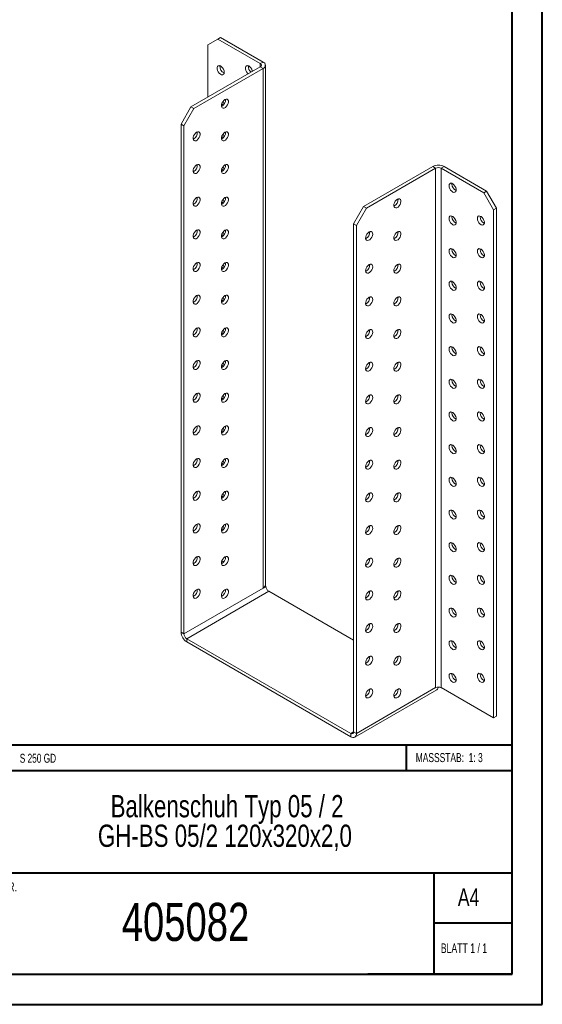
# Model space of a CAD drawing. Header units: millimetres. Extents: x 0 to 210, y 0 to 297.
# Tile 2 of 3: x 123 to 210, y 0 to 164. Entities that reach past the tile are written whole.
import ezdxf

# ---------------------------------------------------------------- set-up
doc = ezdxf.new("R2010")
doc.units = ezdxf.units.MM
doc.styles.add('SLDTEXTSTYLE0', font='TXT', dxfattribs={"width": 0.75})
doc.styles.add('SLDTEXTSTYLE1', font='TXT', dxfattribs={"width": 0.681818})
doc.styles.add('SLDTEXTSTYLE2', font='TXT', dxfattribs={"width": 0.7})
doc.styles.add('SLDTEXTSTYLE3', font='TXT', dxfattribs={"width": 0.6875})

# ---------------------------------------------------------------- blocks, each defined once
blk = doc.blocks.new('SW_NOTE_1')
at = {"color": 0, "linetype": 'Continuous', "lineweight": 0, "char_height": 3.7042, "attachment_point": 2, "style": 'SLDTEXTSTYLE0'}
for s, insert in [('Balkenschuh Typ 05 / 2', (26.74, 4.77)), ('GH-BS 05/2 120x320x2,0', (26.38, -0.16))]:
    blk.add_mtext(s, dxfattribs=dict(at, insert=insert))

msp = doc.modelspace()

# ---------------------------------------------------------------- linework, layer by layer
at = {"color": 7, "linetype": 'Continuous', "lineweight": 40}
for p, q in [((210.08, 0.21), (210.08, 297.21)), ((205.08, 5.21), (205.08, 292.21)), ((205.08, 43.37), (10.11, 43.37)), ((187.47, 39.12), (187.47, 43.37)), ((205.08, 39.12), (108.91, 39.12)), ((108.91, 22.12), (205.08, 22.12)), ((192.08, 5.21), (192.08, 22.21)), ((205.08, 13.71), (192.08, 13.71)), ((10.08, 5.21), (205.08, 5.21)), ((205.08, 5.21), (180.99, 5.21)), ((0.08, 0.21), (210.08, 0.21))]:
    msp.add_line(p, q, dxfattribs=at)
at = {"color": 7, "linetype": 'Continuous', "lineweight": 15}
for p, q in [((156, 161.02), (154.35, 160.06)), ((156.47, 161.29), (156, 161.02)), ((163.07, 156.94), (156, 161.02)), ((163.54, 157.21), (156.47, 161.29)), ((154.35, 160.06), (154.35, 151.36)), ((151.52, 149.72), (163.07, 156.39)), ((151.99, 149.45), (163.54, 156.12)), ((163.07, 156.94), (163.54, 157.21)), ((163.07, 156.94), (163.07, 156.39)), ((163.07, 156.39), (163.54, 156.12)), ((163.54, 69.57), (163.54, 156.12)), ((163.93, 70.11), (163.93, 156.66)), ((149.87, 146.87), (151.52, 149.72)), ((151.99, 149.45), (150.34, 146.59)), ((151.52, 149.72), (151.99, 149.45)), ((150.34, 146.59), (149.87, 146.87)), ((149.87, 62.22), (149.87, 146.87)), ((150.34, 61.95), (150.34, 146.59)), ((180.28, 133.12), (191.83, 139.79)), ((180.75, 132.85), (192.3, 139.52)), ((192.3, 139.52), (191.83, 139.79)), ((192.3, 139.52), (192.3, 52.97)), ((193.24, 139.52), (193.71, 139.79)), ((193.24, 52.97), (193.24, 139.52)), ((200.31, 135.44), (193.24, 139.52)), ((200.78, 135.71), (193.71, 139.79)), ((195.01, 136.87), (195.02, 136.98)), ((200.31, 135.44), (200.78, 135.71)), ((201.96, 132.58), (200.31, 135.44)), ((200.78, 135.71), (202.43, 132.85)), ((178.63, 130.27), (180.28, 133.12)), ((180.28, 133.12), (180.75, 132.85)), ((180.75, 132.85), (179.1, 129.99)), ((195.01, 131.42), (195.02, 131.54)), ((199.72, 131.42), (199.73, 131.54)), ((202.43, 132.85), (201.96, 132.58)), ((201.96, 47.93), (201.96, 132.58)), ((202.43, 48.2), (202.43, 132.85)), ((179.1, 129.99), (178.63, 130.27)), ((178.63, 45.62), (178.63, 130.27)), ((179.1, 45.35), (179.1, 129.99)), ((195.01, 125.98), (195.02, 126.1)), ((199.72, 125.98), (199.73, 126.1)), ((195.01, 120.53), (195.02, 120.65)), ((199.72, 120.53), (199.73, 120.65)), ((195.01, 115.09), (195.02, 115.21)), ((199.72, 115.09), (199.73, 115.21)), ((195.01, 109.65), (195.02, 109.77)), ((199.72, 109.65), (199.73, 109.77)), ((195.01, 104.2), (195.02, 104.32)), ((199.72, 104.2), (199.73, 104.32)), ((195.01, 98.76), (195.02, 98.88)), ((199.72, 98.76), (199.73, 98.88)), ((195.01, 93.32), (195.02, 93.44)), ((199.72, 93.32), (199.73, 93.44)), ((195.01, 87.87), (195.02, 87.99)), ((199.72, 87.87), (199.73, 87.99)), ((195.01, 82.43), (195.02, 82.55)), ((199.72, 82.43), (199.73, 82.55)), ((195.01, 76.99), (195.02, 77.1)), ((199.72, 76.99), (199.73, 77.1)), ((156.66, 74.08), (156.99, 73.89)), ((195.01, 71.54), (195.02, 71.66)), ((199.72, 71.54), (199.73, 71.66)), ((163.54, 69.57), (150.34, 61.95)), ((150.81, 61.13), (164.48, 69.02)), ((164.01, 69.84), (163.54, 69.57)), ((164.01, 69.84), (163.89, 69.91)), ((178.63, 60.86), (164.48, 69.02)), ((195.01, 66.1), (195.02, 66.22)), ((199.72, 66.1), (199.73, 66.22)), ((150.34, 61.95), (149.87, 62.22)), ((150.81, 61.13), (178.15, 45.35)), ((150.81, 61.13), (150.81, 60.59)), ((195.01, 60.65), (195.02, 60.77)), ((199.72, 60.66), (199.73, 60.77)), ((150.81, 60.59), (178.15, 44.8)), ((195.01, 55.21), (195.02, 55.33)), ((199.72, 55.21), (199.73, 55.33)), ((178.82, 44.74), (192.49, 52.63)), ((179.1, 45.35), (192.3, 52.97)), ((193.24, 52.97), (201.96, 47.93)), ((202.43, 48.2), (201.96, 47.93)), ((178.63, 45.62), (178.15, 45.35)), ((178.15, 45.35), (178.15, 44.8)), ((178.63, 45.62), (179.1, 45.35))]:
    msp.add_line(p, q, dxfattribs=at)
at = {"color": 7, "linetype": 'Continuous', "lineweight": 15, "flags": 128}
for points in [[(157.06, 155.51), (157.03, 155.75), (156.93, 156), (156.79, 156.23), (156.61, 156.42), (156.42, 156.55), (156.23, 156.61), (156.07, 156.58), (155.95, 156.47), (155.89, 156.29), (155.89, 156.07), (155.95, 155.82), (156.07, 155.58), (156.23, 155.36), (156.42, 155.2), (156.61, 155.1), (156.79, 155.09), (156.93, 155.16), (157.03, 155.3), (157.06, 155.51)], [(161.76, 155.64), (161.74, 155.75), (161.65, 156), (161.51, 156.23), (161.33, 156.42), (161.14, 156.55), (160.95, 156.61), (160.78, 156.58), (160.67, 156.47), (160.6, 156.29), (160.6, 156.07), (160.67, 155.82), (160.78, 155.58), (160.95, 155.36), (161.08, 155.24)], [(157.18, 150.95), (156.99, 150.8), (156.81, 150.6), (156.68, 150.36), (156.61, 150.11), (156.59, 149.87), (156.64, 149.68), (156.74, 149.56), (156.9, 149.51), (157.08, 149.54), (157.27, 149.65), (157.46, 149.83), (157.61, 150.06), (157.72, 150.31), (157.76, 150.55), (157.75, 150.76), (157.67, 150.92), (157.54, 151.01), (157.37, 151.02), (157.18, 150.95)], [(152.46, 145.51), (152.27, 145.36), (152.1, 145.15), (151.97, 144.91), (151.89, 144.66), (151.88, 144.43), (151.92, 144.24), (152.03, 144.11), (152.18, 144.06), (152.37, 144.1), (152.56, 144.21), (152.74, 144.39), (152.9, 144.61), (153, 144.86), (153.05, 145.11), (153.03, 145.32), (152.96, 145.48), (152.82, 145.57), (152.65, 145.58), (152.46, 145.51)], [(157.18, 145.5), (156.99, 145.36), (156.81, 145.15), (156.68, 144.91), (156.61, 144.66), (156.59, 144.43), (156.64, 144.24), (156.74, 144.11), (156.9, 144.06), (157.08, 144.1), (157.27, 144.21), (157.46, 144.39), (157.61, 144.61), (157.72, 144.86), (157.76, 145.11), (157.75, 145.32), (157.67, 145.48), (157.54, 145.57), (157.37, 145.58), (157.18, 145.5)], [(152.46, 140.06), (152.27, 139.91), (152.1, 139.71), (151.97, 139.47), (151.89, 139.22), (151.88, 138.99), (151.92, 138.8), (152.03, 138.67), (152.18, 138.62), (152.37, 138.65), (152.56, 138.77), (152.74, 138.94), (152.9, 139.17), (153, 139.42), (153.05, 139.66), (153.03, 139.88), (152.96, 140.04), (152.82, 140.13), (152.65, 140.14), (152.46, 140.06)], [(157.18, 140.06), (156.99, 139.91), (156.81, 139.71), (156.68, 139.47), (156.61, 139.22), (156.59, 138.99), (156.64, 138.8), (156.74, 138.67), (156.9, 138.62), (157.08, 138.65), (157.27, 138.77), (157.46, 138.94), (157.61, 139.17), (157.72, 139.42), (157.76, 139.66), (157.75, 139.88), (157.67, 140.04), (157.54, 140.13), (157.37, 140.13), (157.18, 140.06)], [(194.54, 136.59), (194.57, 136.8), (194.66, 136.94), (194.8, 137.01), (194.98, 137), (195.17, 136.9), (195.36, 136.74), (195.52, 136.52), (195.64, 136.28), (195.71, 136.03), (195.71, 135.81), (195.64, 135.63), (195.52, 135.52), (195.36, 135.49), (195.17, 135.55), (194.98, 135.68), (194.8, 135.87), (194.66, 136.1), (194.57, 136.35), (194.54, 136.59)], [(152.46, 134.62), (152.27, 134.47), (152.1, 134.27), (151.97, 134.02), (151.89, 133.77), (151.88, 133.54), (151.92, 133.35), (152.03, 133.23), (152.18, 133.18), (152.37, 133.21), (152.56, 133.32), (152.74, 133.5), (152.9, 133.73), (153, 133.98), (153.05, 134.22), (153.03, 134.43), (152.96, 134.59), (152.82, 134.68), (152.65, 134.69), (152.46, 134.62)], [(157.18, 134.62), (156.99, 134.47), (156.81, 134.27), (156.68, 134.02), (156.61, 133.77), (156.59, 133.54), (156.64, 133.35), (156.74, 133.23), (156.9, 133.18), (157.08, 133.21), (157.27, 133.32), (157.46, 133.5), (157.61, 133.73), (157.72, 133.98), (157.76, 134.22), (157.75, 134.43), (157.67, 134.59), (157.54, 134.68), (157.37, 134.69), (157.18, 134.62)], [(185.93, 134.35), (185.74, 134.2), (185.57, 134), (185.44, 133.76), (185.36, 133.5), (185.35, 133.27), (185.39, 133.08), (185.5, 132.96), (185.65, 132.91), (185.84, 132.94), (186.03, 133.05), (186.21, 133.23), (186.37, 133.46), (186.47, 133.71), (186.52, 133.95), (186.5, 134.16), (186.43, 134.32), (186.29, 134.41), (186.12, 134.42), (185.93, 134.35)], [(194.54, 131.15), (194.57, 131.35), (194.66, 131.5), (194.8, 131.57), (194.98, 131.55), (195.17, 131.46), (195.36, 131.3), (195.52, 131.08), (195.64, 130.83), (195.71, 130.59), (195.71, 130.36), (195.64, 130.19), (195.52, 130.08), (195.36, 130.05), (195.17, 130.1), (194.98, 130.23), (194.8, 130.43), (194.66, 130.66), (194.57, 130.91), (194.54, 131.15)], [(199.25, 131.15), (199.28, 131.35), (199.37, 131.5), (199.52, 131.57), (199.69, 131.55), (199.89, 131.46), (200.08, 131.3), (200.24, 131.08), (200.36, 130.83), (200.42, 130.59), (200.42, 130.36), (200.36, 130.19), (200.24, 130.08), (200.08, 130.05), (199.89, 130.1), (199.69, 130.23), (199.52, 130.43), (199.37, 130.66), (199.28, 130.91), (199.25, 131.15)], [(152.46, 129.17), (152.27, 129.03), (152.1, 128.82), (151.97, 128.58), (151.89, 128.33), (151.88, 128.1), (151.92, 127.91), (152.03, 127.78), (152.18, 127.73), (152.37, 127.77), (152.56, 127.88), (152.74, 128.06), (152.9, 128.28), (153, 128.53), (153.05, 128.78), (153.03, 128.99), (152.96, 129.15), (152.82, 129.24), (152.65, 129.25), (152.46, 129.17)], [(157.18, 129.17), (156.99, 129.03), (156.81, 128.82), (156.68, 128.58), (156.61, 128.33), (156.59, 128.1), (156.64, 127.91), (156.74, 127.78), (156.9, 127.73), (157.08, 127.77), (157.27, 127.88), (157.46, 128.06), (157.61, 128.28), (157.72, 128.53), (157.76, 128.78), (157.75, 128.99), (157.67, 129.15), (157.54, 129.24), (157.37, 129.25), (157.18, 129.17)], [(181.22, 128.9), (181.03, 128.76), (180.86, 128.55), (180.73, 128.31), (180.65, 128.06), (180.63, 127.83), (180.68, 127.64), (180.78, 127.51), (180.94, 127.46), (181.12, 127.5), (181.32, 127.61), (181.5, 127.79), (181.65, 128.01), (181.76, 128.26), (181.81, 128.51), (181.79, 128.72), (181.71, 128.88), (181.58, 128.97), (181.41, 128.98), (181.22, 128.9)], [(185.93, 128.9), (185.74, 128.76), (185.57, 128.55), (185.44, 128.31), (185.36, 128.06), (185.35, 127.83), (185.39, 127.64), (185.5, 127.51), (185.65, 127.46), (185.84, 127.5), (186.03, 127.61), (186.21, 127.79), (186.37, 128.01), (186.47, 128.26), (186.52, 128.51), (186.5, 128.72), (186.43, 128.88), (186.29, 128.97), (186.12, 128.98), (185.93, 128.9)], [(194.54, 125.71), (194.57, 125.91), (194.66, 126.05), (194.8, 126.12), (194.98, 126.11), (195.17, 126.02), (195.36, 125.85), (195.52, 125.64), (195.64, 125.39), (195.71, 125.14), (195.71, 124.92), (195.64, 124.74), (195.52, 124.63), (195.36, 124.61), (195.17, 124.66), (194.98, 124.79), (194.8, 124.98), (194.66, 125.22), (194.57, 125.47), (194.54, 125.71)], [(199.25, 125.71), (199.28, 125.91), (199.37, 126.05), (199.52, 126.12), (199.69, 126.11), (199.89, 126.02), (200.08, 125.85), (200.24, 125.64), (200.36, 125.39), (200.42, 125.14), (200.42, 124.92), (200.36, 124.74), (200.24, 124.64), (200.08, 124.61), (199.89, 124.66), (199.69, 124.79), (199.52, 124.98), (199.37, 125.22), (199.28, 125.47), (199.25, 125.71)], [(152.46, 123.73), (152.27, 123.58), (152.1, 123.38), (151.97, 123.14), (151.89, 122.89), (151.88, 122.66), (151.92, 122.47), (152.03, 122.34), (152.18, 122.29), (152.37, 122.32), (152.56, 122.44), (152.74, 122.61), (152.9, 122.84), (153, 123.09), (153.05, 123.33), (153.03, 123.55), (152.96, 123.71), (152.82, 123.8), (152.65, 123.8), (152.46, 123.73)], [(157.18, 123.73), (156.99, 123.58), (156.81, 123.38), (156.68, 123.14), (156.61, 122.89), (156.59, 122.65), (156.64, 122.47), (156.74, 122.34), (156.9, 122.29), (157.08, 122.32), (157.27, 122.43), (157.46, 122.61), (157.61, 122.84), (157.72, 123.09), (157.76, 123.33), (157.75, 123.55), (157.67, 123.71), (157.54, 123.8), (157.37, 123.8), (157.18, 123.73)], [(181.22, 123.46), (181.03, 123.31), (180.86, 123.11), (180.73, 122.87), (180.65, 122.62), (180.63, 122.39), (180.68, 122.2), (180.78, 122.07), (180.94, 122.02), (181.12, 122.05), (181.32, 122.17), (181.5, 122.34), (181.65, 122.57), (181.76, 122.82), (181.81, 123.06), (181.79, 123.28), (181.71, 123.44), (181.58, 123.53), (181.41, 123.53), (181.22, 123.46)], [(185.93, 123.46), (185.74, 123.31), (185.57, 123.11), (185.44, 122.87), (185.36, 122.62), (185.35, 122.39), (185.39, 122.2), (185.5, 122.07), (185.65, 122.02), (185.84, 122.05), (186.03, 122.17), (186.21, 122.34), (186.37, 122.57), (186.47, 122.82), (186.52, 123.06), (186.5, 123.28), (186.43, 123.44), (186.29, 123.53), (186.12, 123.53), (185.93, 123.46)], [(194.54, 120.26), (194.57, 120.46), (194.66, 120.61), (194.8, 120.68), (194.98, 120.67), (195.17, 120.57), (195.36, 120.41), (195.52, 120.19), (195.64, 119.95), (195.71, 119.7), (195.71, 119.47), (195.64, 119.3), (195.52, 119.19), (195.36, 119.16), (195.17, 119.22), (194.98, 119.35), (194.8, 119.54), (194.66, 119.77), (194.57, 120.02), (194.54, 120.26)], [(199.25, 120.26), (199.28, 120.47), (199.37, 120.61), (199.52, 120.68), (199.69, 120.67), (199.89, 120.57), (200.08, 120.41), (200.24, 120.19), (200.36, 119.95), (200.42, 119.7), (200.42, 119.48), (200.36, 119.3), (200.24, 119.19), (200.08, 119.16), (199.89, 119.22), (199.69, 119.35), (199.52, 119.54), (199.37, 119.77), (199.28, 120.02), (199.25, 120.26)], [(152.46, 118.29), (152.27, 118.14), (152.1, 117.93), (151.97, 117.69), (151.89, 117.44), (151.88, 117.21), (151.92, 117.02), (152.03, 116.9), (152.18, 116.85), (152.37, 116.88), (152.56, 116.99), (152.74, 117.17), (152.9, 117.4), (153, 117.64), (153.05, 117.89), (153.03, 118.1), (152.96, 118.26), (152.82, 118.35), (152.65, 118.36), (152.46, 118.29)], [(157.18, 118.29), (156.99, 118.14), (156.81, 117.93), (156.68, 117.69), (156.61, 117.44), (156.59, 117.21), (156.64, 117.02), (156.74, 116.9), (156.9, 116.85), (157.08, 116.88), (157.27, 116.99), (157.46, 117.17), (157.61, 117.4), (157.72, 117.64), (157.76, 117.89), (157.75, 118.1), (157.67, 118.26), (157.54, 118.35), (157.37, 118.36), (157.18, 118.29)], [(181.22, 118.02), (181.03, 117.87), (180.86, 117.67), (180.73, 117.42), (180.65, 117.17), (180.63, 116.94), (180.68, 116.75), (180.78, 116.63), (180.94, 116.58), (181.12, 116.61), (181.32, 116.72), (181.5, 116.9), (181.65, 117.13), (181.76, 117.38), (181.81, 117.62), (181.79, 117.83), (181.71, 117.99), (181.58, 118.08), (181.41, 118.09), (181.22, 118.02)], [(185.93, 118.02), (185.74, 117.87), (185.57, 117.66), (185.44, 117.42), (185.36, 117.17), (185.35, 116.94), (185.39, 116.75), (185.5, 116.63), (185.65, 116.58), (185.84, 116.61), (186.03, 116.72), (186.21, 116.9), (186.37, 117.13), (186.47, 117.38), (186.52, 117.62), (186.5, 117.83), (186.43, 117.99), (186.29, 118.08), (186.12, 118.09), (185.93, 118.02)], [(194.54, 114.82), (194.57, 115.02), (194.66, 115.16), (194.8, 115.23), (194.98, 115.22), (195.17, 115.13), (195.36, 114.97), (195.52, 114.75), (195.64, 114.5), (195.71, 114.25), (195.71, 114.03), (195.64, 113.86), (195.52, 113.75), (195.36, 113.72), (195.17, 113.77), (194.98, 113.9), (194.8, 114.09), (194.66, 114.33), (194.57, 114.58), (194.54, 114.82)], [(199.25, 114.82), (199.28, 115.02), (199.37, 115.17), (199.52, 115.23), (199.69, 115.22), (199.89, 115.13), (200.08, 114.97), (200.24, 114.75), (200.36, 114.5), (200.42, 114.26), (200.42, 114.03), (200.36, 113.86), (200.24, 113.75), (200.08, 113.72), (199.89, 113.77), (199.69, 113.9), (199.52, 114.1), (199.37, 114.33), (199.28, 114.58), (199.25, 114.82)], [(152.46, 112.84), (152.27, 112.7), (152.1, 112.49), (151.97, 112.25), (151.89, 112), (151.88, 111.77), (151.92, 111.58), (152.03, 111.45), (152.18, 111.4), (152.37, 111.44), (152.56, 111.55), (152.74, 111.73), (152.9, 111.95), (153, 112.2), (153.05, 112.45), (153.03, 112.66), (152.96, 112.82), (152.82, 112.91), (152.65, 112.92), (152.46, 112.84)], [(157.18, 112.84), (156.99, 112.7), (156.81, 112.49), (156.68, 112.25), (156.61, 112), (156.59, 111.77), (156.64, 111.58), (156.74, 111.45), (156.9, 111.4), (157.08, 111.44), (157.27, 111.55), (157.46, 111.73), (157.61, 111.95), (157.72, 112.2), (157.76, 112.45), (157.75, 112.66), (157.67, 112.82), (157.54, 112.91), (157.37, 112.92), (157.18, 112.84)], [(181.22, 112.57), (181.03, 112.43), (180.86, 112.22), (180.73, 111.98), (180.65, 111.73), (180.63, 111.5), (180.68, 111.31), (180.78, 111.18), (180.94, 111.13), (181.12, 111.17), (181.32, 111.28), (181.5, 111.46), (181.65, 111.68), (181.76, 111.93), (181.81, 112.18), (181.79, 112.39), (181.71, 112.55), (181.58, 112.64), (181.41, 112.65), (181.22, 112.57)], [(185.93, 112.57), (185.74, 112.43), (185.57, 112.22), (185.44, 111.98), (185.36, 111.73), (185.35, 111.5), (185.39, 111.31), (185.5, 111.18), (185.65, 111.13), (185.84, 111.17), (186.03, 111.28), (186.21, 111.46), (186.37, 111.68), (186.47, 111.93), (186.52, 112.18), (186.5, 112.39), (186.43, 112.55), (186.29, 112.64), (186.12, 112.65), (185.93, 112.57)], [(194.54, 109.38), (194.57, 109.58), (194.66, 109.72), (194.8, 109.79), (194.98, 109.78), (195.17, 109.68), (195.36, 109.52), (195.52, 109.31), (195.64, 109.06), (195.71, 108.81), (195.71, 108.59), (195.64, 108.41), (195.52, 108.3), (195.36, 108.28), (195.17, 108.33), (194.98, 108.46), (194.8, 108.65), (194.66, 108.89), (194.57, 109.14), (194.54, 109.38)], [(199.25, 109.38), (199.28, 109.58), (199.37, 109.72), (199.52, 109.79), (199.69, 109.78), (199.89, 109.69), (200.08, 109.52), (200.24, 109.31), (200.36, 109.06), (200.42, 108.81), (200.42, 108.59), (200.36, 108.41), (200.24, 108.3), (200.08, 108.28), (199.89, 108.33), (199.69, 108.46), (199.52, 108.65), (199.37, 108.89), (199.28, 109.14), (199.25, 109.38)], [(152.46, 107.4), (152.27, 107.25), (152.1, 107.05), (151.97, 106.81), (151.89, 106.56), (151.88, 106.32), (151.92, 106.13), (152.03, 106.01), (152.18, 105.96), (152.37, 105.99), (152.56, 106.1), (152.74, 106.28), (152.9, 106.51), (153, 106.76), (153.05, 107), (153.03, 107.22), (152.96, 107.38), (152.82, 107.47), (152.65, 107.47), (152.46, 107.4)], [(157.18, 107.4), (156.99, 107.25), (156.81, 107.05), (156.68, 106.81), (156.61, 106.56), (156.59, 106.32), (156.64, 106.13), (156.74, 106.01), (156.9, 105.96), (157.08, 105.99), (157.27, 106.1), (157.46, 106.28), (157.61, 106.51), (157.72, 106.76), (157.76, 107), (157.75, 107.22), (157.67, 107.38), (157.54, 107.47), (157.37, 107.47), (157.18, 107.4)], [(181.22, 107.13), (181.03, 106.98), (180.86, 106.78), (180.73, 106.54), (180.65, 106.29), (180.63, 106.05), (180.68, 105.87), (180.78, 105.74), (180.94, 105.69), (181.12, 105.72), (181.32, 105.83), (181.5, 106.01), (181.65, 106.24), (181.76, 106.49), (181.81, 106.73), (181.79, 106.95), (181.71, 107.11), (181.58, 107.2), (181.41, 107.2), (181.22, 107.13)], [(185.93, 107.13), (185.74, 106.98), (185.57, 106.78), (185.44, 106.54), (185.36, 106.29), (185.35, 106.05), (185.39, 105.86), (185.5, 105.74), (185.65, 105.69), (185.84, 105.72), (186.03, 105.83), (186.21, 106.01), (186.37, 106.24), (186.47, 106.49), (186.52, 106.73), (186.5, 106.95), (186.43, 107.11), (186.29, 107.2), (186.12, 107.2), (185.93, 107.13)], [(194.54, 103.93), (194.57, 104.13), (194.66, 104.28), (194.8, 104.35), (194.98, 104.33), (195.17, 104.24), (195.36, 104.08), (195.52, 103.86), (195.64, 103.62), (195.71, 103.37), (195.71, 103.14), (195.64, 102.97), (195.52, 102.86), (195.36, 102.83), (195.17, 102.89), (194.98, 103.02), (194.8, 103.21), (194.66, 103.44), (194.57, 103.69), (194.54, 103.93)], [(199.25, 103.93), (199.28, 104.13), (199.37, 104.28), (199.52, 104.35), (199.69, 104.33), (199.89, 104.24), (200.08, 104.08), (200.24, 103.86), (200.36, 103.62), (200.42, 103.37), (200.42, 103.14), (200.36, 102.97), (200.24, 102.86), (200.08, 102.83), (199.89, 102.89), (199.69, 103.02), (199.52, 103.21), (199.37, 103.44), (199.28, 103.69), (199.25, 103.93)], [(152.46, 101.96), (152.27, 101.81), (152.1, 101.6), (151.97, 101.36), (151.89, 101.11), (151.88, 100.88), (151.92, 100.69), (152.03, 100.56), (152.18, 100.52), (152.37, 100.55), (152.56, 100.66), (152.74, 100.84), (152.9, 101.07), (153, 101.31), (153.05, 101.56), (153.03, 101.77), (152.96, 101.93), (152.82, 102.02), (152.65, 102.03), (152.46, 101.96)], [(157.18, 101.96), (156.99, 101.81), (156.81, 101.6), (156.68, 101.36), (156.61, 101.11), (156.59, 100.88), (156.64, 100.69), (156.74, 100.56), (156.9, 100.52), (157.08, 100.55), (157.27, 100.66), (157.46, 100.84), (157.61, 101.06), (157.72, 101.31), (157.76, 101.56), (157.75, 101.77), (157.67, 101.93), (157.54, 102.02), (157.37, 102.03), (157.18, 101.96)], [(181.22, 101.69), (181.03, 101.54), (180.86, 101.33), (180.73, 101.09), (180.65, 100.84), (180.63, 100.61), (180.68, 100.42), (180.78, 100.3), (180.94, 100.25), (181.12, 100.28), (181.32, 100.39), (181.5, 100.57), (181.65, 100.8), (181.76, 101.04), (181.81, 101.29), (181.79, 101.5), (181.71, 101.66), (181.58, 101.75), (181.41, 101.76), (181.22, 101.69)], [(185.93, 101.69), (185.74, 101.54), (185.57, 101.33), (185.44, 101.09), (185.36, 100.84), (185.35, 100.61), (185.39, 100.42), (185.5, 100.29), (185.65, 100.25), (185.84, 100.28), (186.03, 100.39), (186.21, 100.57), (186.37, 100.8), (186.47, 101.04), (186.52, 101.29), (186.5, 101.5), (186.43, 101.66), (186.29, 101.75), (186.12, 101.76), (185.93, 101.69)], [(194.54, 98.49), (194.57, 98.69), (194.66, 98.83), (194.8, 98.9), (194.98, 98.89), (195.17, 98.8), (195.36, 98.63), (195.52, 98.42), (195.64, 98.17), (195.71, 97.92), (195.71, 97.7), (195.64, 97.52), (195.52, 97.42), (195.36, 97.39), (195.17, 97.44), (194.98, 97.57), (194.8, 97.76), (194.66, 98), (194.57, 98.25), (194.54, 98.49)], [(199.25, 98.49), (199.28, 98.69), (199.37, 98.83), (199.52, 98.9), (199.69, 98.89), (199.89, 98.8), (200.08, 98.63), (200.24, 98.42), (200.36, 98.17), (200.42, 97.92), (200.42, 97.7), (200.36, 97.53), (200.24, 97.42), (200.08, 97.39), (199.89, 97.44), (199.69, 97.57), (199.52, 97.76), (199.37, 98), (199.28, 98.25), (199.25, 98.49)], [(152.46, 96.51), (152.27, 96.37), (152.1, 96.16), (151.97, 95.92), (151.89, 95.67), (151.88, 95.44), (151.92, 95.25), (152.03, 95.12), (152.18, 95.07), (152.37, 95.11), (152.56, 95.22), (152.74, 95.4), (152.9, 95.62), (153, 95.87), (153.05, 96.12), (153.03, 96.33), (152.96, 96.49), (152.82, 96.58), (152.65, 96.59), (152.46, 96.51)], [(157.18, 96.51), (156.99, 96.37), (156.81, 96.16), (156.68, 95.92), (156.61, 95.67), (156.59, 95.44), (156.64, 95.25), (156.74, 95.12), (156.9, 95.07), (157.08, 95.1), (157.27, 95.22), (157.46, 95.4), (157.61, 95.62), (157.72, 95.87), (157.76, 96.11), (157.75, 96.33), (157.67, 96.49), (157.54, 96.58), (157.37, 96.59), (157.18, 96.51)], [(181.22, 96.24), (181.03, 96.1), (180.86, 95.89), (180.73, 95.65), (180.65, 95.4), (180.63, 95.17), (180.68, 94.98), (180.78, 94.85), (180.94, 94.8), (181.12, 94.84), (181.32, 94.95), (181.5, 95.13), (181.65, 95.35), (181.76, 95.6), (181.81, 95.85), (181.79, 96.06), (181.71, 96.22), (181.58, 96.31), (181.41, 96.32), (181.22, 96.24)], [(185.93, 96.24), (185.74, 96.1), (185.57, 95.89), (185.44, 95.65), (185.36, 95.4), (185.35, 95.17), (185.39, 94.98), (185.5, 94.85), (185.65, 94.8), (185.84, 94.84), (186.03, 94.95), (186.21, 95.13), (186.37, 95.35), (186.47, 95.6), (186.52, 95.85), (186.5, 96.06), (186.43, 96.22), (186.29, 96.31), (186.12, 96.32), (185.93, 96.24)], [(194.54, 93.04), (194.57, 93.25), (194.66, 93.39), (194.8, 93.46), (194.98, 93.45), (195.17, 93.35), (195.36, 93.19), (195.52, 92.97), (195.64, 92.73), (195.71, 92.48), (195.71, 92.26), (195.64, 92.08), (195.52, 91.97), (195.36, 91.94), (195.17, 92), (194.98, 92.13), (194.8, 92.32), (194.66, 92.55), (194.57, 92.8), (194.54, 93.04)], [(199.25, 93.04), (199.28, 93.25), (199.37, 93.39), (199.52, 93.46), (199.69, 93.45), (199.89, 93.35), (200.08, 93.19), (200.24, 92.97), (200.36, 92.73), (200.42, 92.48), (200.42, 92.26), (200.36, 92.08), (200.24, 91.97), (200.08, 91.94), (199.89, 92), (199.69, 92.13), (199.52, 92.32), (199.37, 92.56), (199.28, 92.81), (199.25, 93.04)], [(152.46, 91.07), (152.27, 90.92), (152.1, 90.72), (151.97, 90.48), (151.89, 90.23), (151.88, 89.99), (151.92, 89.8), (152.03, 89.68), (152.18, 89.63), (152.37, 89.66), (152.56, 89.77), (152.74, 89.95), (152.9, 90.18), (153, 90.43), (153.05, 90.67), (153.03, 90.89), (152.96, 91.05), (152.82, 91.13), (152.65, 91.14), (152.46, 91.07)], [(157.18, 91.07), (156.99, 90.92), (156.81, 90.72), (156.68, 90.48), (156.61, 90.23), (156.59, 89.99), (156.64, 89.8), (156.74, 89.68), (156.9, 89.63), (157.08, 89.66), (157.27, 89.77), (157.46, 89.95), (157.61, 90.18), (157.72, 90.43), (157.76, 90.67), (157.75, 90.89), (157.67, 91.05), (157.54, 91.13), (157.37, 91.14), (157.18, 91.07)], [(181.22, 90.8), (181.03, 90.65), (180.86, 90.45), (180.73, 90.21), (180.65, 89.96), (180.63, 89.72), (180.68, 89.53), (180.78, 89.41), (180.94, 89.36), (181.12, 89.39), (181.32, 89.5), (181.5, 89.68), (181.65, 89.91), (181.76, 90.16), (181.81, 90.4), (181.79, 90.62), (181.71, 90.78), (181.58, 90.87), (181.41, 90.87), (181.22, 90.8)], [(185.93, 90.8), (185.74, 90.65), (185.57, 90.45), (185.44, 90.21), (185.36, 89.96), (185.35, 89.72), (185.39, 89.53), (185.5, 89.41), (185.65, 89.36), (185.84, 89.39), (186.03, 89.5), (186.21, 89.68), (186.37, 89.91), (186.47, 90.16), (186.52, 90.4), (186.5, 90.62), (186.43, 90.78), (186.29, 90.86), (186.12, 90.87), (185.93, 90.8)], [(194.54, 87.6), (194.57, 87.8), (194.66, 87.95), (194.8, 88.02), (194.98, 88), (195.17, 87.91), (195.36, 87.75), (195.52, 87.53), (195.64, 87.29), (195.71, 87.04), (195.71, 86.81), (195.64, 86.64), (195.52, 86.53), (195.36, 86.5), (195.17, 86.55), (194.98, 86.68), (194.8, 86.88), (194.66, 87.11), (194.57, 87.36), (194.54, 87.6)], [(199.25, 87.6), (199.28, 87.8), (199.37, 87.95), (199.52, 88.02), (199.69, 88), (199.89, 87.91), (200.08, 87.75), (200.24, 87.53), (200.36, 87.29), (200.42, 87.04), (200.42, 86.81), (200.36, 86.64), (200.24, 86.53), (200.08, 86.5), (199.89, 86.55), (199.69, 86.68), (199.52, 86.88), (199.37, 87.11), (199.28, 87.36), (199.25, 87.6)], [(152.46, 85.63), (152.27, 85.48), (152.1, 85.27), (151.97, 85.03), (151.89, 84.78), (151.88, 84.55), (151.92, 84.36), (152.03, 84.23), (152.18, 84.18), (152.37, 84.22), (152.56, 84.33), (152.74, 84.51), (152.9, 84.73), (153, 84.98), (153.05, 85.23), (153.03, 85.44), (152.96, 85.6), (152.82, 85.69), (152.65, 85.7), (152.46, 85.63)], [(157.18, 85.63), (156.99, 85.48), (156.81, 85.27), (156.68, 85.03), (156.61, 84.78), (156.59, 84.55), (156.64, 84.36), (156.74, 84.23), (156.9, 84.18), (157.08, 84.22), (157.27, 84.33), (157.46, 84.51), (157.61, 84.73), (157.72, 84.98), (157.76, 85.23), (157.75, 85.44), (157.67, 85.6), (157.54, 85.69), (157.37, 85.7), (157.18, 85.63)], [(181.22, 85.36), (181.03, 85.21), (180.86, 85), (180.73, 84.76), (180.65, 84.51), (180.63, 84.28), (180.68, 84.09), (180.78, 83.96), (180.94, 83.92), (181.12, 83.95), (181.32, 84.06), (181.5, 84.24), (181.65, 84.47), (181.76, 84.71), (181.81, 84.96), (181.79, 85.17), (181.71, 85.33), (181.58, 85.42), (181.41, 85.43), (181.22, 85.36)], [(185.93, 85.36), (185.74, 85.21), (185.57, 85), (185.44, 84.76), (185.36, 84.51), (185.35, 84.28), (185.39, 84.09), (185.5, 83.96), (185.65, 83.91), (185.84, 83.95), (186.03, 84.06), (186.21, 84.24), (186.37, 84.46), (186.47, 84.71), (186.52, 84.96), (186.5, 85.17), (186.43, 85.33), (186.29, 85.42), (186.12, 85.43), (185.93, 85.36)], [(194.54, 82.16), (194.57, 82.36), (194.66, 82.5), (194.8, 82.57), (194.98, 82.56), (195.17, 82.47), (195.36, 82.3), (195.52, 82.09), (195.64, 81.84), (195.71, 81.59), (195.71, 81.37), (195.64, 81.19), (195.52, 81.09), (195.36, 81.06), (195.17, 81.11), (194.98, 81.24), (194.8, 81.43), (194.66, 81.67), (194.57, 81.92), (194.54, 82.16)], [(199.25, 82.16), (199.28, 82.36), (199.37, 82.5), (199.52, 82.57), (199.69, 82.56), (199.89, 82.47), (200.08, 82.3), (200.24, 82.09), (200.36, 81.84), (200.42, 81.59), (200.42, 81.37), (200.36, 81.19), (200.24, 81.09), (200.08, 81.06), (199.89, 81.11), (199.69, 81.24), (199.52, 81.43), (199.37, 81.67), (199.28, 81.92), (199.25, 82.16)], [(152.46, 80.18), (152.27, 80.03), (152.1, 79.83), (151.97, 79.59), (151.89, 79.34), (151.88, 79.11), (151.92, 78.92), (152.03, 78.79), (152.18, 78.74), (152.37, 78.77), (152.56, 78.89), (152.74, 79.06), (152.9, 79.29), (153, 79.54), (153.05, 79.78), (153.03, 80), (152.96, 80.16), (152.82, 80.25), (152.65, 80.26), (152.46, 80.18)], [(157.18, 80.18), (156.99, 80.03), (156.81, 79.83), (156.68, 79.59), (156.61, 79.34), (156.59, 79.11), (156.64, 78.92), (156.74, 78.79), (156.9, 78.74), (157.08, 78.77), (157.27, 78.89), (157.46, 79.06), (157.61, 79.29), (157.72, 79.54), (157.76, 79.78), (157.75, 80), (157.67, 80.16), (157.54, 80.25), (157.37, 80.26), (157.18, 80.18)], [(181.22, 79.91), (181.03, 79.77), (180.86, 79.56), (180.73, 79.32), (180.65, 79.07), (180.63, 78.84), (180.68, 78.65), (180.78, 78.52), (180.94, 78.47), (181.12, 78.5), (181.32, 78.62), (181.5, 78.8), (181.65, 79.02), (181.76, 79.27), (181.81, 79.51), (181.79, 79.73), (181.71, 79.89), (181.58, 79.98), (181.41, 79.99), (181.22, 79.91)], [(185.93, 79.91), (185.74, 79.76), (185.57, 79.56), (185.44, 79.32), (185.36, 79.07), (185.35, 78.84), (185.39, 78.65), (185.5, 78.52), (185.65, 78.47), (185.84, 78.5), (186.03, 78.62), (186.21, 78.8), (186.37, 79.02), (186.47, 79.27), (186.52, 79.51), (186.5, 79.73), (186.43, 79.89), (186.29, 79.98), (186.12, 79.99), (185.93, 79.91)], [(194.54, 76.71), (194.57, 76.92), (194.66, 77.06), (194.8, 77.13), (194.98, 77.12), (195.17, 77.02), (195.36, 76.86), (195.52, 76.64), (195.64, 76.4), (195.71, 76.15), (195.71, 75.93), (195.64, 75.75), (195.52, 75.64), (195.36, 75.61), (195.17, 75.67), (194.98, 75.8), (194.8, 75.99), (194.66, 76.22), (194.57, 76.47), (194.54, 76.71)], [(199.25, 76.71), (199.28, 76.92), (199.37, 77.06), (199.52, 77.13), (199.69, 77.12), (199.89, 77.02), (200.08, 76.86), (200.24, 76.64), (200.36, 76.4), (200.42, 76.15), (200.42, 75.93), (200.36, 75.75), (200.24, 75.64), (200.08, 75.61), (199.89, 75.67), (199.69, 75.8), (199.52, 75.99), (199.37, 76.22), (199.28, 76.47), (199.25, 76.71)], [(152.46, 74.74), (152.27, 74.59), (152.1, 74.39), (151.97, 74.15), (151.89, 73.9), (151.88, 73.66), (151.92, 73.47), (152.03, 73.35), (152.18, 73.3), (152.37, 73.33), (152.56, 73.44), (152.74, 73.62), (152.9, 73.85), (153, 74.1), (153.05, 74.34), (153.03, 74.55), (152.96, 74.71), (152.82, 74.8), (152.65, 74.81), (152.46, 74.74)], [(157.18, 74.74), (156.99, 74.59), (156.81, 74.39), (156.68, 74.14), (156.61, 73.89), (156.59, 73.66), (156.64, 73.47), (156.74, 73.35), (156.9, 73.3), (157.08, 73.33), (157.27, 73.44), (157.46, 73.62), (157.61, 73.85), (157.72, 74.1), (157.76, 74.34), (157.75, 74.55), (157.67, 74.71), (157.54, 74.8), (157.37, 74.81), (157.18, 74.74)], [(181.22, 74.47), (181.03, 74.32), (180.86, 74.12), (180.73, 73.88), (180.65, 73.63), (180.63, 73.39), (180.68, 73.2), (180.78, 73.08), (180.94, 73.03), (181.12, 73.06), (181.32, 73.17), (181.5, 73.35), (181.65, 73.58), (181.76, 73.83), (181.81, 74.07), (181.79, 74.29), (181.71, 74.45), (181.58, 74.53), (181.41, 74.54), (181.22, 74.47)], [(185.93, 74.47), (185.74, 74.32), (185.57, 74.12), (185.44, 73.88), (185.36, 73.63), (185.35, 73.39), (185.39, 73.2), (185.5, 73.08), (185.65, 73.03), (185.84, 73.06), (186.03, 73.17), (186.21, 73.35), (186.37, 73.58), (186.47, 73.83), (186.52, 74.07), (186.5, 74.28), (186.43, 74.44), (186.29, 74.53), (186.12, 74.54), (185.93, 74.47)], [(194.54, 71.27), (194.57, 71.47), (194.66, 71.62), (194.8, 71.69), (194.98, 71.67), (195.17, 71.58), (195.36, 71.42), (195.52, 71.2), (195.64, 70.95), (195.71, 70.71), (195.71, 70.48), (195.64, 70.31), (195.52, 70.2), (195.36, 70.17), (195.17, 70.22), (194.98, 70.35), (194.8, 70.55), (194.66, 70.78), (194.57, 71.03), (194.54, 71.27)], [(199.25, 71.27), (199.28, 71.47), (199.37, 71.62), (199.52, 71.69), (199.69, 71.67), (199.89, 71.58), (200.08, 71.42), (200.24, 71.2), (200.36, 70.95), (200.42, 70.71), (200.42, 70.48), (200.36, 70.31), (200.24, 70.2), (200.08, 70.17), (199.89, 70.22), (199.69, 70.35), (199.52, 70.55), (199.37, 70.78), (199.28, 71.03), (199.25, 71.27)], [(152.46, 69.29), (152.27, 69.15), (152.1, 68.94), (151.97, 68.7), (151.89, 68.45), (151.88, 68.22), (151.92, 68.03), (152.03, 67.9), (152.18, 67.85), (152.37, 67.89), (152.56, 68), (152.74, 68.18), (152.9, 68.4), (153, 68.65), (153.05, 68.9), (153.03, 69.11), (152.96, 69.27), (152.82, 69.36), (152.65, 69.37), (152.46, 69.29)], [(157.18, 69.29), (156.99, 69.15), (156.81, 68.94), (156.68, 68.7), (156.61, 68.45), (156.59, 68.22), (156.64, 68.03), (156.74, 67.9), (156.9, 67.85), (157.08, 67.89), (157.27, 68), (157.46, 68.18), (157.61, 68.4), (157.72, 68.65), (157.76, 68.9), (157.75, 69.11), (157.67, 69.27), (157.54, 69.36), (157.37, 69.37), (157.18, 69.29)], [(163.93, 70.11), (163.92, 70.01), (163.89, 69.91)], [(181.22, 69.03), (181.03, 68.88), (180.86, 68.67), (180.73, 68.43), (180.65, 68.18), (180.63, 67.95), (180.68, 67.76), (180.78, 67.63), (180.94, 67.58), (181.12, 67.62), (181.32, 67.73), (181.5, 67.91), (181.65, 68.13), (181.76, 68.38), (181.81, 68.63), (181.79, 68.84), (181.71, 69), (181.58, 69.09), (181.41, 69.1), (181.22, 69.03)], [(185.93, 69.02), (185.74, 68.88), (185.57, 68.67), (185.44, 68.43), (185.36, 68.18), (185.35, 67.95), (185.39, 67.76), (185.5, 67.63), (185.65, 67.58), (185.84, 67.62), (186.03, 67.73), (186.21, 67.91), (186.37, 68.13), (186.47, 68.38), (186.52, 68.63), (186.5, 68.84), (186.43, 69), (186.29, 69.09), (186.12, 69.1), (185.93, 69.02)], [(194.54, 65.83), (194.57, 66.03), (194.66, 66.17), (194.8, 66.24), (194.98, 66.23), (195.17, 66.14), (195.36, 65.97), (195.52, 65.76), (195.64, 65.51), (195.71, 65.26), (195.71, 65.04), (195.64, 64.86), (195.52, 64.76), (195.36, 64.73), (195.17, 64.78), (194.98, 64.91), (194.8, 65.1), (194.66, 65.34), (194.57, 65.59), (194.54, 65.83)], [(199.25, 65.83), (199.28, 66.03), (199.37, 66.17), (199.52, 66.24), (199.69, 66.23), (199.89, 66.14), (200.08, 65.97), (200.24, 65.76), (200.36, 65.51), (200.42, 65.26), (200.42, 65.04), (200.36, 64.86), (200.24, 64.76), (200.08, 64.73), (199.89, 64.78), (199.69, 64.91), (199.52, 65.1), (199.37, 65.34), (199.28, 65.59), (199.25, 65.83)], [(181.22, 63.58), (181.03, 63.43), (180.86, 63.23), (180.73, 62.99), (180.65, 62.74), (180.63, 62.51), (180.68, 62.32), (180.78, 62.19), (180.94, 62.14), (181.12, 62.17), (181.32, 62.29), (181.5, 62.46), (181.65, 62.69), (181.76, 62.94), (181.81, 63.18), (181.79, 63.4), (181.71, 63.56), (181.58, 63.65), (181.41, 63.66), (181.22, 63.58)], [(185.93, 63.58), (185.74, 63.43), (185.57, 63.23), (185.44, 62.99), (185.36, 62.74), (185.35, 62.51), (185.39, 62.32), (185.5, 62.19), (185.65, 62.14), (185.84, 62.17), (186.03, 62.29), (186.21, 62.46), (186.37, 62.69), (186.47, 62.94), (186.52, 63.18), (186.5, 63.4), (186.43, 63.56), (186.29, 63.65), (186.12, 63.65), (185.93, 63.58)], [(194.54, 60.38), (194.57, 60.59), (194.66, 60.73), (194.8, 60.8), (194.98, 60.79), (195.17, 60.69), (195.36, 60.53), (195.52, 60.31), (195.64, 60.07), (195.71, 59.82), (195.71, 59.59), (195.64, 59.42), (195.52, 59.31), (195.36, 59.28), (195.17, 59.34), (194.98, 59.47), (194.8, 59.66), (194.66, 59.89), (194.57, 60.14), (194.54, 60.38)], [(199.25, 60.38), (199.28, 60.59), (199.37, 60.73), (199.52, 60.8), (199.69, 60.79), (199.89, 60.69), (200.08, 60.53), (200.24, 60.31), (200.36, 60.07), (200.42, 59.82), (200.42, 59.6), (200.36, 59.42), (200.24, 59.31), (200.08, 59.28), (199.89, 59.34), (199.69, 59.47), (199.52, 59.66), (199.37, 59.89), (199.28, 60.14), (199.25, 60.38)], [(181.22, 58.14), (181.03, 57.99), (180.86, 57.79), (180.73, 57.55), (180.65, 57.29), (180.63, 57.06), (180.68, 56.87), (180.78, 56.75), (180.94, 56.7), (181.12, 56.73), (181.32, 56.84), (181.5, 57.02), (181.65, 57.25), (181.76, 57.5), (181.81, 57.74), (181.79, 57.95), (181.71, 58.11), (181.58, 58.2), (181.41, 58.21), (181.22, 58.14)], [(185.93, 58.14), (185.74, 57.99), (185.57, 57.79), (185.44, 57.54), (185.36, 57.29), (185.35, 57.06), (185.39, 56.87), (185.5, 56.75), (185.65, 56.7), (185.84, 56.73), (186.03, 56.84), (186.21, 57.02), (186.37, 57.25), (186.47, 57.5), (186.52, 57.74), (186.5, 57.95), (186.43, 58.11), (186.29, 58.2), (186.12, 58.21), (185.93, 58.14)], [(194.54, 54.94), (194.57, 55.14), (194.66, 55.29), (194.8, 55.35), (194.98, 55.34), (195.17, 55.25), (195.36, 55.09), (195.52, 54.87), (195.64, 54.62), (195.71, 54.38), (195.71, 54.15), (195.64, 53.98), (195.52, 53.87), (195.36, 53.84), (195.17, 53.89), (194.98, 54.02), (194.8, 54.22), (194.66, 54.45), (194.57, 54.7), (194.54, 54.94)], [(199.25, 54.94), (199.28, 55.14), (199.37, 55.29), (199.52, 55.36), (199.69, 55.34), (199.89, 55.25), (200.08, 55.09), (200.24, 54.87), (200.36, 54.62), (200.42, 54.38), (200.42, 54.15), (200.36, 53.98), (200.24, 53.87), (200.08, 53.84), (199.89, 53.89), (199.69, 54.02), (199.52, 54.22), (199.37, 54.45), (199.28, 54.7), (199.25, 54.94)], [(181.22, 52.69), (181.03, 52.55), (180.86, 52.34), (180.73, 52.1), (180.65, 51.85), (180.63, 51.62), (180.68, 51.43), (180.78, 51.3), (180.94, 51.25), (181.12, 51.29), (181.32, 51.4), (181.5, 51.58), (181.65, 51.8), (181.76, 52.05), (181.81, 52.3), (181.79, 52.51), (181.71, 52.67), (181.58, 52.76), (181.41, 52.77), (181.22, 52.69)], [(185.93, 52.69), (185.74, 52.55), (185.57, 52.34), (185.44, 52.1), (185.36, 51.85), (185.35, 51.62), (185.39, 51.43), (185.5, 51.3), (185.65, 51.25), (185.84, 51.29), (186.03, 51.4), (186.21, 51.58), (186.37, 51.8), (186.47, 52.05), (186.52, 52.3), (186.5, 52.51), (186.43, 52.67), (186.29, 52.76), (186.12, 52.77), (185.93, 52.69)]]:
    msp.add_lwpolyline(points, dxfattribs=at)
at = {"color": 7, "linetype": 'Continuous', "lineweight": 15}
for centre, radius, start, end in [((157.53, 156.46), 1.18, 174.326, 245.6687), ((162.26, 156.46), 1.19, 174.5191, 233.1814), ((162.97, 156.66), 0.291, 290.7834, 69.2166), ((163.33, 156.66), 0.582, 290.7834, 69.2166), ((156.11, 150.88), 1.18, 294.3314, 5.674), ((157.52, 150.94), 1.1, 217.9954, 236.4753), ((155.76, 149.98), 1.3, 8.9378, 31.8506), ((151.4, 145.44), 1.18, 294.3314, 5.674), ((156.11, 145.44), 1.18, 294.3314, 5.674), ((157.52, 145.49), 1.1, 217.9954, 236.4753), ((155.76, 144.54), 1.3, 8.9378, 31.8506), ((151.4, 140), 1.18, 294.3314, 5.674), ((156.11, 140), 1.18, 294.3314, 5.674), ((155.76, 139.1), 1.3, 8.9378, 31.8506), ((192.77, 137.97), 2.05, 62.6097, 117.3903), ((192.77, 138.61), 1.02, 62.6097, 117.3903), ((157.52, 140.05), 1.1, 217.9954, 236.4753), ((196.2, 136.88), 1.19, 180.6548, 245.4473), ((151.4, 134.55), 1.18, 294.3314, 5.674), ((156.11, 134.55), 1.18, 294.3314, 5.674), ((157.52, 134.6), 1.1, 217.9954, 236.4753), ((155.76, 133.65), 1.3, 8.9378, 31.8506), ((184.87, 134.28), 1.18, 294.3314, 5.674), ((196.2, 131.44), 1.19, 180.6548, 245.4473), ((200.91, 131.44), 1.19, 180.6548, 245.4473), ((151.4, 129.11), 1.18, 294.3314, 5.674), ((156.11, 129.11), 1.18, 294.3314, 5.674), ((157.52, 129.16), 1.1, 217.9954, 236.4753), ((155.76, 128.21), 1.3, 8.9378, 31.8506), ((180.15, 128.84), 1.18, 294.3314, 5.674), ((184.87, 128.84), 1.18, 294.3314, 5.674), ((196.2, 125.99), 1.19, 180.6548, 245.4473), ((200.91, 125.99), 1.19, 180.6548, 245.4473), ((151.4, 123.67), 1.18, 294.3314, 5.674), ((156.11, 123.66), 1.18, 294.3314, 5.674), ((157.52, 123.72), 1.1, 217.9954, 236.4753), ((155.76, 122.77), 1.3, 8.9378, 31.8506), ((180.15, 123.4), 1.18, 294.3314, 5.674), ((184.87, 123.4), 1.18, 294.3314, 5.674), ((196.2, 120.55), 1.19, 180.6548, 245.4473), ((200.91, 120.55), 1.19, 180.6548, 245.4473), ((151.4, 118.22), 1.18, 294.3314, 5.674), ((156.11, 118.22), 1.18, 294.3314, 5.674), ((157.52, 118.27), 1.1, 217.9954, 236.4753), ((155.76, 117.32), 1.3, 8.9378, 31.8506), ((180.15, 117.95), 1.18, 294.3314, 5.674), ((184.87, 117.95), 1.18, 294.3314, 5.674), ((196.2, 115.1), 1.19, 180.6548, 245.4473), ((200.91, 115.1), 1.19, 180.6548, 245.4473), ((151.4, 112.78), 1.18, 294.3314, 5.674), ((156.11, 112.78), 1.18, 294.3314, 5.674), ((157.52, 112.83), 1.1, 217.9954, 236.4753), ((155.76, 111.88), 1.3, 8.9378, 31.8506), ((180.15, 112.51), 1.18, 294.3314, 5.674), ((184.87, 112.51), 1.18, 294.3314, 5.674), ((196.2, 109.66), 1.19, 180.6548, 245.4473), ((200.91, 109.66), 1.19, 180.6548, 245.4473), ((151.4, 107.33), 1.18, 294.3314, 5.674), ((156.11, 107.33), 1.18, 294.3314, 5.674), ((157.52, 107.39), 1.1, 217.9954, 236.4753), ((155.76, 106.44), 1.3, 8.9378, 31.8506), ((180.15, 107.06), 1.18, 294.3314, 5.674), ((184.87, 107.06), 1.18, 294.3314, 5.674), ((196.2, 104.22), 1.19, 180.6548, 245.4473), ((200.91, 104.22), 1.19, 180.6548, 245.4473), ((151.4, 101.89), 1.18, 294.3314, 5.674), ((156.11, 101.89), 1.18, 294.3314, 5.674), ((180.15, 101.62), 1.18, 294.3314, 5.674), ((184.87, 101.62), 1.18, 294.3314, 5.674), ((157.52, 101.94), 1.1, 217.9954, 236.4753), ((155.76, 100.99), 1.3, 8.9378, 31.8506), ((196.2, 98.77), 1.19, 180.6548, 245.4473), ((200.91, 98.77), 1.19, 180.6548, 245.4473), ((151.4, 96.45), 1.18, 294.3314, 5.674), ((156.11, 96.45), 1.18, 294.3314, 5.674), ((157.52, 96.5), 1.1, 217.9954, 236.4753), ((155.76, 95.55), 1.3, 8.9378, 31.8506), ((180.15, 96.18), 1.18, 294.3314, 5.674), ((184.87, 96.18), 1.18, 294.3314, 5.674), ((196.2, 93.33), 1.19, 180.6548, 245.4473), ((200.91, 93.33), 1.19, 180.6548, 245.4473), ((151.4, 91), 1.18, 294.3314, 5.674), ((156.11, 91), 1.18, 294.3314, 5.674), ((157.52, 91.06), 1.1, 217.9954, 236.4753), ((155.76, 90.11), 1.3, 8.9378, 31.8506), ((180.15, 90.73), 1.18, 294.3314, 5.674), ((184.87, 90.73), 1.18, 294.3314, 5.674), ((196.2, 87.89), 1.19, 180.6548, 245.4473), ((200.91, 87.89), 1.19, 180.6548, 245.4473), ((151.4, 85.56), 1.18, 294.3314, 5.674), ((156.11, 85.56), 1.18, 294.3314, 5.674), ((155.76, 84.66), 1.3, 8.9378, 31.8506), ((180.15, 85.29), 1.18, 294.3314, 5.674), ((184.87, 85.29), 1.18, 294.3314, 5.674), ((157.52, 85.61), 1.1, 217.9954, 236.4753), ((196.2, 82.44), 1.19, 180.6548, 245.4473), ((200.91, 82.44), 1.19, 180.6548, 245.4473), ((151.4, 80.12), 1.18, 294.3314, 5.674), ((156.11, 80.12), 1.18, 294.3314, 5.674), ((157.52, 80.17), 1.1, 217.9954, 236.4753), ((155.76, 79.22), 1.3, 8.9378, 31.8506), ((180.15, 79.85), 1.18, 294.3314, 5.674), ((184.87, 79.85), 1.18, 294.3314, 5.674), ((196.2, 77), 1.19, 180.6548, 245.4473), ((200.91, 77), 1.19, 180.6548, 245.4473), ((151.4, 74.67), 1.18, 294.3314, 5.674), ((156.11, 74.67), 1.18, 294.3314, 5.674), ((180.15, 74.4), 1.18, 294.3314, 5.674), ((184.87, 74.4), 1.18, 294.3314, 5.674), ((196.2, 71.56), 1.19, 180.6548, 245.4473), ((200.91, 71.56), 1.19, 180.6548, 245.4473), ((151.4, 69.23), 1.18, 294.3314, 5.674), ((156.11, 69.23), 1.18, 294.3314, 5.674), ((163.16, 70.29), 0.818, 297.6449, 332.3489), ((165.04, 69.88), 1.02, 182.6055, 237.3945), ((180.15, 68.96), 1.18, 294.3314, 5.674), ((184.87, 68.96), 1.18, 294.3314, 5.674), ((196.2, 66.11), 1.19, 180.6548, 245.4473), ((200.91, 66.11), 1.19, 180.6548, 245.4473), ((180.15, 63.52), 1.18, 294.3314, 5.674), ((184.87, 63.52), 1.18, 294.3314, 5.674), ((151.92, 62.31), 2.05, 182.6055, 237.3945), ((151.36, 61.99), 1.02, 182.6055, 237.3945), ((196.2, 60.67), 1.19, 180.6548, 245.4473), ((200.91, 60.67), 1.19, 180.6548, 245.4473), ((180.15, 58.07), 1.18, 294.3314, 5.674), ((184.87, 58.07), 1.18, 294.3314, 5.674), ((196.2, 55.22), 1.19, 180.6548, 245.4473), ((200.91, 55.23), 1.19, 180.6548, 245.4473), ((180.15, 52.63), 1.18, 294.3314, 5.674), ((184.87, 52.63), 1.18, 294.3314, 5.674), ((192.77, 52.06), 1.02, 62.6097, 117.3903), ((192.17, 53.12), 0.589, 303.1955, 355.8909), ((178.34, 45.57), 0.291, 230.7967, 9.214), ((178.52, 45.25), 0.582, 230.7967, 9.214)]:
    msp.add_arc(centre, radius, start, end, dxfattribs=at)

# ---------------------------------------------------------------- block references
at = {"color": 7, "linetype": 'Continuous', "lineweight": 0}
msp.add_blockref('SW_NOTE_1', (130.8, 30.31), dxfattribs=at)

# ---------------------------------------------------------------- texts
for s, insert, char_height, attachment_point, style in [('S 250 GD', (122.99, 41.96), 1.5, 1, 'SLDTEXTSTYLE3'), ('MASSSTAB:  1: 3', (188.99, 42.07), 1.5, 1, 'SLDTEXTSTYLE2'), ('ZEICHNUNGSNR.', (110, 20.55), 1.5, 1, 'SLDTEXTSTYLE0'), ('A4', (196, 19.52), 2.91, 1, 'SLDTEXTSTYLE0'), ('405082', (150.61, 17.12), 6.35, 2, 'SLDTEXTSTYLE0'), ('BLATT 1 / 1', (193.16, 10.36), 1.5875, 1, 'SLDTEXTSTYLE1')]:
    msp.add_mtext(s, dxfattribs=dict(at, insert=insert, char_height=char_height, attachment_point=attachment_point, style=style))

doc.saveas('drawing.dxf')
